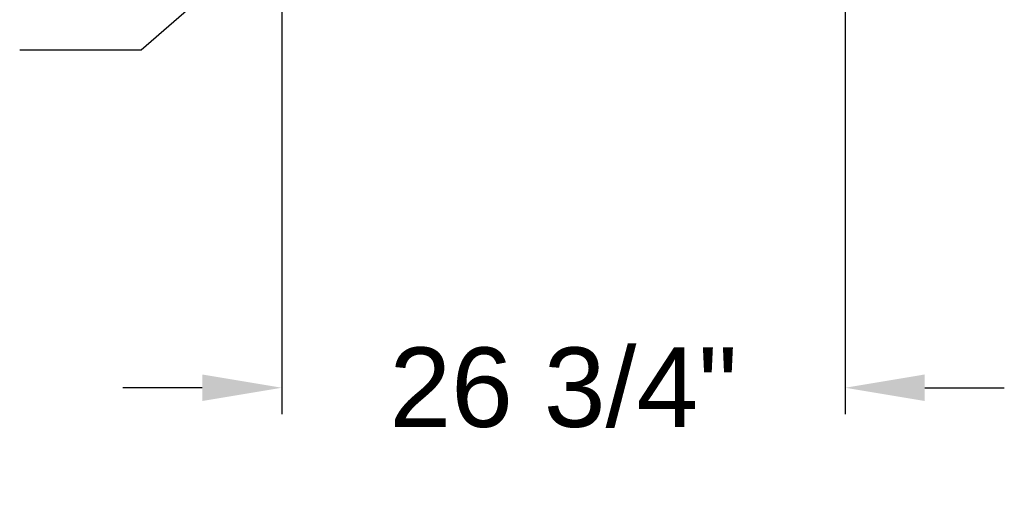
# Model space of a CAD drawing. Header units: inches. Extents: x 170 to 288, y 234 to 248.
# Tile 11 of 192: x 181.779 to 182.94, y 236.89 to 237.463. Entities that reach past the tile are written whole.
import ezdxf

# ---------------------------------------------------------------- set-up
doc = ezdxf.new("R2010")
doc.units = ezdxf.units.IN
doc.header["$LTSCALE"] = 0.25
doc.header["$MEASUREMENT"] = 0
doc.layers.add('ANNOTATIONS', color=1, linetype='Continuous')
doc.styles.add('ARIAL', font='arial.ttf', dxfattribs={"height": 0.09375})
doc.dimstyles.new('STANDARD$0', dxfattribs={"dimtxt": 0.09375, "dimasz": 0.09375, "dimexe": 0.03125, "dimexo": 0.046875, "dimgap": 0.09, "dimtad": 0, "dimtih": 1, "dimtoh": 1, "dimdec": 4, "dimzin": 0, "dimdsep": 46, "dimtxsty": 'ARIAL', "dimcen": 0.09, "dimadec": 0, "dimazin": 0, "dimtfac": 1, "dimtdec": 4, "dimtofl": 0, "dimtmove": 0, "dimatfit": 1, "dimfxl": 1, "dimtolj": 1, "dimtzin": 0, "dimarcsym": 0})

# ---------------------------------------------------------------- blocks, each defined once
blk = doc.blocks.new('*D9')
at = {"layer": 'ANNOTATIONS', "color": 0, "lineweight": -2, "transparency": 16777216}
for p, q in [((182.0878, 237.8375), (182.0878, 236.9983)), ((182.752, 237.738), (182.752, 236.9983)), ((181.994, 237.0295), (181.9003, 237.0295)), ((182.8458, 237.0295), (182.9395, 237.0295))]:
    blk.add_line(p, q, dxfattribs=at)
at = {"layer": 'ANNOTATIONS', "color": 0, "transparency": 16777216}
for points in [[(181.994, 237.0452), (181.994, 237.0139), (182.0878, 237.0295)], [(182.8458, 237.0452), (182.8458, 237.0139), (182.752, 237.0295)]]:
    blk.add_solid(points, dxfattribs=at)
at = {"layer": 'defpoints', "color": 0, "transparency": 16777216}
for p in [(182.0878, 237.8844), (182.752, 237.7849), (182.0878, 237.0295)]:
    blk.add_point(p, dxfattribs=at)
at = {"layer": 'ANNOTATIONS', "color": 0, "transparency": 16777216, "insert": (182.4199, 237.0295), "char_height": 0.09375, "attachment_point": 5, "style": 'ARIAL'}
blk.add_mtext('\\A1;26 3/4"', dxfattribs=at)

msp = doc.modelspace()

# ---------------------------------------------------------------- linework, layer by layer
at = {"layer": 'ANNOTATIONS'}
for p, q in [((181.92211, 237.42806), (182.06032, 237.54832)), ((181.77888, 237.42806), (181.92211, 237.42806))]:
    msp.add_line(p, q, dxfattribs=at)

# ---------------------------------------------------------------- dimensions: what is measured, and where the dimension line sits
dim = msp.add_linear_dim(base=(182.08779, 237.02953), p1=(182.75204, 237.7849), p2=(182.08779, 237.88435), text='26 3/4"', dimstyle='STANDARD$0', dxfattribs=at)
dim.commit()
dim.dimension.update_dxf_attribs({"geometry": '*D9', "text_midpoint": (182.41991, 237.02953)})

doc.saveas('drawing.dxf')
